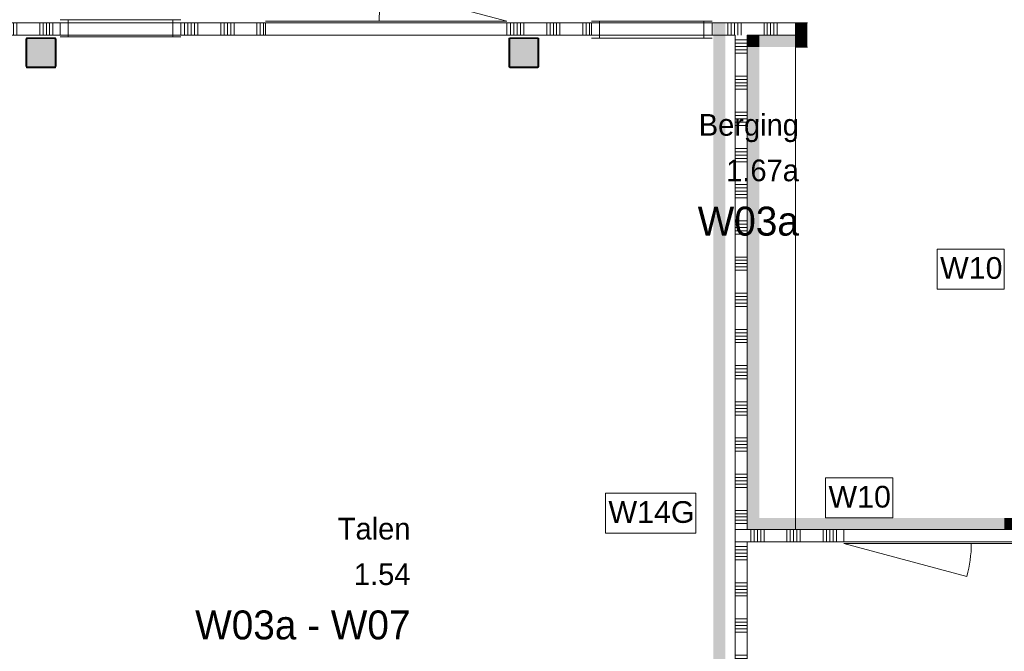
# Model space of a CAD drawing. Header units: millimetres. Extents: x -850 to 154668, y -25041 to 71030.
# Tile 199 of 211: x 81434 to 89591, y 3741 to 8977. Entities that reach past the tile are written whole.
import ezdxf
from ezdxf.enums import TextEntityAlignment as Align

# ---------------------------------------------------------------- set-up
doc = ezdxf.new("R2010")
doc.units = ezdxf.units.MM
doc.header["$MEASUREMENT"] = 0
doc.linetypes.add('B0701', pattern=[234.119993, 155.999994, -78.119999])
for name, color, linetype in [('Info Wandafwerking aanduiding', 7, 'Continuous'), ('Info Wandafwerking aanduiding Doorsnede-arcering', 7, 'Continuous'), ('New_22 NC Binnenwanden', 7, 'Continuous'), ('New_22 NC Binnenwanden Deuren', 7, 'Continuous'), ('New_22 NC Binnenwanden Doorsnede-arcering', 7, 'Continuous'), ('New_22 NC Binnenwanden Laagscheidingslijnen', 7, 'Continuous'), ('New_22 NC Binnenwanden Ramen', 7, 'Continuous'), ('New_Info Wandafwerking aanduiding', 7, 'Continuous'), ('New_Info Wandafwerking aanduiding Doorsnede-arcering', 7, 'Continuous'), ('New_Z Ruimtefuncties', 7, 'Continuous'), ('New_Z Ruimtefuncties Zone omranding', 7, 'Continuous'), ('New_Z Ruimtefuncties Zone tekst', 7, 'Continuous'), ('S-COLS-____-OTLN.RVT S', 7, 'Continuous'), ('S-COLS-____-OTLN.RVT S 2D arcering', 7, 'Continuous')]:
    doc.layers.add(name, color=color, linetype=linetype)
doc.styles.add('GENERATED_STYLE_1', font='txt')
doc.styles.add('GENERATED_STYLE_2', font='txt')

# ---------------------------------------------------------------- blocks, each defined once
blk = doc.blocks.new('Wall_376_2', base_point=(87860, 8950))
at = {"layer": 'Info Wandafwerking aanduiding Doorsnede-arcering', "linetype": 'Continuous', "lineweight": 0}
for points in [[(87960, 8849.7), (87960, 8950), (87860, 8950), (87860, 8849.7)], [(87960, 8849.7), (87860, 8849.7), (87960, 8749.7)], [(87860, 8849.7), (87860, 8749.7), (87960, 8749.7)]]:
    blk.add_hatch(color=1, dxfattribs=at).paths.add_polyline_path(points)
at = {"layer": 'Info Wandafwerking aanduiding', "color": 9, "linetype": 'Continuous', "lineweight": 0, "flags": 128}
for points in [[(87860, 8950), (87960, 8950)], [(87960, 8749.7), (87860, 8749.7)]]:
    blk.add_lwpolyline(points, dxfattribs=at)
blk = doc.blocks.new('Wall_377_2', base_point=(87860, 8849.7))
at = {"layer": 'Info Wandafwerking aanduiding Doorsnede-arcering', "linetype": 'Continuous', "lineweight": 0}
for points in [[(87560, 8849.7), (87460, 8849.7), (87560, 8749.7)], [(87560, 8749.7), (87460, 8849.7), (87460, 8749.7)], [(87560, 8749.7), (87860, 8749.7), (87860, 8849.7), (87560, 8849.7)]]:
    blk.add_hatch(color=1, dxfattribs=at).paths.add_polyline_path(points)
at = {"layer": 'Info Wandafwerking aanduiding', "color": 9, "linetype": 'Continuous', "lineweight": 0, "flags": 128}
blk.add_lwpolyline([(87460, 8849.7), (87460, 8749.7)], dxfattribs=at)
blk = doc.blocks.new('Wall_378_2', base_point=(87460, 8849.7))
at = {"layer": 'Info Wandafwerking aanduiding Doorsnede-arcering', "linetype": 'Continuous', "lineweight": 0}
blk.add_hatch(color=1, dxfattribs=at).paths.add_polyline_path([(87460, 8749.7), (87460, 4750), (87560, 4750), (87560, 8749.7)])
at = {"layer": 'Info Wandafwerking aanduiding', "color": 9, "linetype": 'Continuous', "lineweight": 0, "flags": 128}
blk.add_lwpolyline([(87460, 4750), (87560, 4750)], dxfattribs=at)
blk = doc.blocks.new('Column 274[114]_2', base_point=(0.5, 3))
at = {"layer": 'S-COLS-____-OTLN.RVT S 2D arcering', "linetype": 'Continuous', "lineweight": 0, "true_color": 0x778488}
h = blk.add_hatch(color=8, dxfattribs=at)
h.paths.add_polyline_path([(81485.5, 8591), (81486.5, 8586), (81489.3, 8581.8), (81493.5, 8578.9), (81498.5, 8578), (81722.5, 8578), (81727.5, 8578.9), (81731.7, 8581.8), (81734.5, 8586), (81735.5, 8591), (81735.5, 8815), (81734.5, 8819.9), (81731.7, 8824.1), (81727.5, 8827), (81722.5, 8828), (81498.5, 8828), (81493.5, 8827), (81489.3, 8824.1), (81486.5, 8819.9), (81485.5, 8815)])
h.paths.add_polyline_path([(81722.5, 8586), (81498.5, 8586), (81496.6, 8586.3), (81495, 8587.4), (81493.9, 8589), (81493.5, 8591), (81493.5, 8815), (81493.9, 8816.9), (81495, 8818.5), (81496.6, 8819.6), (81498.5, 8820), (81722.5, 8820), (81724.4, 8819.6), (81726.1, 8818.5), (81727.1, 8816.9), (81727.5, 8815), (81727.5, 8591), (81727.1, 8589), (81726.1, 8587.4), (81724.4, 8586.3)], flags=0)
blk.add_hatch(color=8, dxfattribs=at).paths.add_polyline_path([(81722.5, 8820), (81498.5, 8820), (81496.6, 8819.6), (81495, 8818.5), (81493.9, 8816.9), (81493.5, 8815), (81493.5, 8591), (81493.9, 8589), (81495, 8587.4), (81496.6, 8586.3), (81498.5, 8586), (81722.5, 8586), (81724.4, 8586.3), (81726.1, 8587.4), (81727.1, 8589), (81727.5, 8591), (81727.5, 8815), (81727.1, 8816.9), (81726.1, 8818.5), (81724.4, 8819.6)])
at = {"layer": 'S-COLS-____-OTLN.RVT S', "color": 1, "linetype": 'Continuous', "lineweight": 0}
for p, q in [((81486.5, 8819.9), (81485.5, 8815)), ((81485.5, 8815), (81485.5, 8591)), ((81489.3, 8824.1), (81486.5, 8819.9)), ((81493.5, 8827), (81489.3, 8824.1)), ((81498.5, 8828), (81493.5, 8827)), ((81493.5, 8815), (81493.9, 8816.9)), ((81493.5, 8591), (81493.5, 8815)), ((81493.9, 8816.9), (81495, 8818.5)), ((81495, 8818.5), (81496.6, 8819.6)), ((81496.6, 8819.6), (81498.5, 8820)), ((81722.5, 8828), (81498.5, 8828)), ((81498.5, 8820), (81722.5, 8820)), ((81727.5, 8827), (81722.5, 8828)), ((81722.5, 8820), (81724.4, 8819.6)), ((81724.4, 8819.6), (81726.1, 8818.5)), ((81726.1, 8818.5), (81727.1, 8816.9)), ((81727.1, 8816.9), (81727.5, 8815)), ((81731.7, 8824.1), (81727.5, 8827)), ((81727.5, 8815), (81727.5, 8591)), ((81734.5, 8819.9), (81731.7, 8824.1)), ((81735.5, 8815), (81734.5, 8819.9)), ((81735.5, 8591), (81735.5, 8815)), ((81485.5, 8591), (81486.5, 8586)), ((81486.5, 8586), (81489.3, 8581.8)), ((81489.3, 8581.8), (81493.5, 8578.9)), ((81493.9, 8589), (81493.5, 8591)), ((81493.5, 8578.9), (81498.5, 8578)), ((81495, 8587.4), (81493.9, 8589)), ((81496.6, 8586.3), (81495, 8587.4)), ((81498.5, 8586), (81496.6, 8586.3)), ((81722.5, 8586), (81498.5, 8586)), ((81498.5, 8578), (81722.5, 8578)), ((81724.4, 8586.3), (81722.5, 8586)), ((81722.5, 8578), (81727.5, 8578.9)), ((81726.1, 8587.4), (81724.4, 8586.3)), ((81727.1, 8589), (81726.1, 8587.4)), ((81727.5, 8591), (81727.1, 8589)), ((81727.5, 8578.9), (81731.7, 8581.8)), ((81731.7, 8581.8), (81734.5, 8586)), ((81734.5, 8586), (81735.5, 8591))]:
    blk.add_line(p, q, dxfattribs=at)
blk = doc.blocks.new('Column 275[115]_2', base_point=(0.5, 3))
at = {"layer": 'S-COLS-____-OTLN.RVT S 2D arcering', "linetype": 'Continuous', "lineweight": 0, "true_color": 0x778488}
h = blk.add_hatch(color=8, dxfattribs=at)
h.paths.add_polyline_path([(85485.5, 8591), (85486.5, 8586), (85489.3, 8581.8), (85493.5, 8578.9), (85498.5, 8578), (85722.5, 8578), (85727.5, 8578.9), (85731.7, 8581.8), (85734.5, 8586), (85735.5, 8591), (85735.5, 8815), (85734.5, 8819.9), (85731.7, 8824.1), (85727.5, 8827), (85722.5, 8828), (85498.5, 8828), (85493.5, 8827), (85489.3, 8824.1), (85486.5, 8819.9), (85485.5, 8815)])
h.paths.add_polyline_path([(85722.5, 8586), (85498.5, 8586), (85496.6, 8586.3), (85495, 8587.4), (85493.9, 8589), (85493.5, 8591), (85493.5, 8815), (85493.9, 8816.9), (85495, 8818.5), (85496.6, 8819.6), (85498.5, 8820), (85722.5, 8820), (85724.4, 8819.6), (85726.1, 8818.5), (85727.1, 8816.9), (85727.5, 8815), (85727.5, 8591), (85727.1, 8589), (85726.1, 8587.4), (85724.4, 8586.3)], flags=0)
blk.add_hatch(color=8, dxfattribs=at).paths.add_polyline_path([(85722.5, 8820), (85498.5, 8820), (85496.6, 8819.6), (85495, 8818.5), (85493.9, 8816.9), (85493.5, 8815), (85493.5, 8591), (85493.9, 8589), (85495, 8587.4), (85496.6, 8586.3), (85498.5, 8586), (85722.5, 8586), (85724.4, 8586.3), (85726.1, 8587.4), (85727.1, 8589), (85727.5, 8591), (85727.5, 8815), (85727.1, 8816.9), (85726.1, 8818.5), (85724.4, 8819.6)])
at = {"layer": 'S-COLS-____-OTLN.RVT S', "color": 1, "linetype": 'Continuous', "lineweight": 0}
for p, q in [((85486.5, 8819.9), (85485.5, 8815)), ((85485.5, 8815), (85485.5, 8591)), ((85489.3, 8824.1), (85486.5, 8819.9)), ((85493.5, 8827), (85489.3, 8824.1)), ((85498.5, 8828), (85493.5, 8827)), ((85493.5, 8815), (85493.9, 8816.9)), ((85493.5, 8591), (85493.5, 8815)), ((85493.9, 8816.9), (85495, 8818.5)), ((85495, 8818.5), (85496.6, 8819.6)), ((85496.6, 8819.6), (85498.5, 8820)), ((85722.5, 8828), (85498.5, 8828)), ((85498.5, 8820), (85722.5, 8820)), ((85727.5, 8827), (85722.5, 8828)), ((85722.5, 8820), (85724.4, 8819.6)), ((85724.4, 8819.6), (85726.1, 8818.5)), ((85726.1, 8818.5), (85727.1, 8816.9)), ((85727.1, 8816.9), (85727.5, 8815)), ((85731.7, 8824.1), (85727.5, 8827)), ((85727.5, 8815), (85727.5, 8591)), ((85734.5, 8819.9), (85731.7, 8824.1)), ((85735.5, 8815), (85734.5, 8819.9)), ((85735.5, 8591), (85735.5, 8815)), ((85485.5, 8591), (85486.5, 8586)), ((85486.5, 8586), (85489.3, 8581.8)), ((85489.3, 8581.8), (85493.5, 8578.9)), ((85493.9, 8589), (85493.5, 8591)), ((85493.5, 8578.9), (85498.5, 8578)), ((85495, 8587.4), (85493.9, 8589)), ((85496.6, 8586.3), (85495, 8587.4)), ((85498.5, 8586), (85496.6, 8586.3)), ((85722.5, 8586), (85498.5, 8586)), ((85498.5, 8578), (85722.5, 8578)), ((85724.4, 8586.3), (85722.5, 8586)), ((85722.5, 8578), (85727.5, 8578.9)), ((85726.1, 8587.4), (85724.4, 8586.3)), ((85727.1, 8589), (85726.1, 8587.4)), ((85727.5, 8591), (85727.1, 8589)), ((85727.5, 8578.9), (85731.7, 8581.8)), ((85731.7, 8581.8), (85734.5, 8586)), ((85734.5, 8586), (85735.5, 8591))]:
    blk.add_line(p, q, dxfattribs=at)
blk = doc.blocks.new('*X2348')
at = {"layer": 'New_22 NC Binnenwanden Doorsnede-arcering', "color": 254, "linetype": 'Continuous', "lineweight": 0, "true_color": 0xe9ebeb}
for p, q in [((87490.3, 4650), (87490.3, 4750)), ((87517.7, 4650), (87517.7, 4750)), ((87545.1, 4650), (87545.1, 4750)), ((87572.6, 4650), (87572.6, 4750)), ((87600, 4650), (87600, 4750)), ((87790.3, 4650), (87790.3, 4750)), ((87817.7, 4650), (87817.7, 4750)), ((87845.1, 4650), (87845.1, 4750)), ((87872.6, 4650), (87872.6, 4750)), ((87900, 4650), (87900, 4750)), ((88090.3, 4650), (88090.3, 4750)), ((88117.7, 4650), (88117.7, 4750)), ((88145.1, 4650), (88145.1, 4750)), ((88172.6, 4650), (88172.6, 4750)), ((88200, 4650), (88200, 4750))]:
    blk.add_line(p, q, dxfattribs=at)
blk = doc.blocks.new('*X2349')
at = {"layer": 'New_22 NC Binnenwanden Doorsnede-arcering', "color": 254, "linetype": 'Continuous', "lineweight": 0, "true_color": 0xe9ebeb}
for p, q in [((89672.6, 4650), (89672.6, 4750)), ((89700, 4650), (89700, 4750))]:
    blk.add_line(p, q, dxfattribs=at)
blk = doc.blocks.new('D1 zl1-b 22_7')
at = {"layer": 'New_22 NC Binnenwanden Deuren', "color": 1, "linetype": 'Continuous', "lineweight": 0}
for p, q in [((700, 0), (-321, 273.6)), ((-700, 0), (-357, 0)), ((700, 0), (-357, 0))]:
    blk.add_line(p, q, dxfattribs=at)
at = {"layer": 'New_22 NC Binnenwanden Deuren', "color": 7, "linetype": 'Continuous', "lineweight": 0}
for p, q in [((-700, -14), (-700, -114)), ((-700, -14), (-700, -114)), ((700, -14), (700, -114)), ((700, -14), (700, -114))]:
    blk.add_line(p, q, dxfattribs=at)
at = {"layer": 'New_22 NC Binnenwanden Deuren', "color": 1, "linetype": 'Continuous', "lineweight": 0}
blk.add_arc((700, 0), 1057, 165, 180, dxfattribs=at)
blk = doc.blocks.new('Wall_442_2', base_point=(87360, 4750))
at = {"layer": 'New_22 NC Binnenwanden', "color": 8, "linetype": 'Continuous', "lineweight": 0, "true_color": 0x778488}
for p, q in [((87360, 4750), (87360, 4650)), ((88260, 4650), (88260, 4750)), ((89660, 4650), (89660, 4750)), ((89810, 4650), (89810, 4750))]:
    blk.add_line(p, q, dxfattribs=at)
at = {"layer": 'New_22 NC Binnenwanden', "color": 8, "linetype": 'Continuous', "lineweight": 0, "true_color": 0x778488, "flags": 128}
for points in [[(88260, 4750), (87460, 4750)], [(89710, 4750), (89660, 4750)], [(87460, 4650), (88260, 4650)], [(89660, 4650), (89710, 4650)]]:
    blk.add_lwpolyline(points, dxfattribs=at)
at = {"layer": 'New_22 NC Binnenwanden Laagscheidingslijnen', "color": 8, "linetype": 'Continuous', "lineweight": 0, "true_color": 0x778488}
for p, q in [((87460, 4750), (87360, 4750)), ((89810, 4750), (89710, 4750)), ((87360, 4650), (87460, 4650)), ((89710, 4650), (89810, 4650))]:
    blk.add_line(p, q, dxfattribs=at)
at = {"layer": 'New_22 NC Binnenwanden', "color": 8, "lineweight": 0, "true_color": 0x778488}
for name in ['*X2348', '*X2349']:
    blk.add_blockref(name, (0, 0), dxfattribs=at)
at = {"layer": 'New_22 NC Binnenwanden Deuren', "color": 1, "linetype": 'Continuous', "lineweight": 0, "zscale": 1000, "rotation": 180}
blk.add_blockref('D1 zl1-b 22_7', (88960, 4636), dxfattribs=at)
blk = doc.blocks.new('*X2608')
at = {"layer": 'New_22 NC Binnenwanden Doorsnede-arcering', "color": 254, "linetype": 'Continuous', "lineweight": 0, "true_color": 0xe9ebeb}
for p, q in [((87360, 4609.7), (87376.3, 4609.7)), ((87360, 4582.3), (87376.3, 4582.3)), ((87376.3, 4609.7), (87460, 4609.7)), ((87376.3, 4582.3), (87460, 4582.3)), ((87360, 4554.9), (87376.3, 4554.9)), ((87360, 4527.4), (87376.3, 4527.4)), ((87360, 4500), (87376.3, 4500)), ((87376.3, 4554.9), (87460, 4554.9)), ((87376.3, 4527.4), (87460, 4527.4)), ((87376.3, 4500), (87460, 4500)), ((87360, 4309.7), (87376.3, 4309.7)), ((87360, 4282.3), (87376.3, 4282.3)), ((87360, 4254.9), (87376.3, 4254.9)), ((87376.3, 4309.7), (87460, 4309.7)), ((87376.3, 4282.3), (87460, 4282.3)), ((87376.3, 4254.9), (87460, 4254.9)), ((87360, 4227.4), (87376.3, 4227.4)), ((87360, 4200), (87376.3, 4200)), ((87376.3, 4227.4), (87460, 4227.4)), ((87376.3, 4200), (87460, 4200)), ((87360, 4009.7), (87376.3, 4009.7)), ((87376.3, 4009.7), (87460, 4009.7)), ((87360, 3982.3), (87376.3, 3982.3)), ((87360, 3954.9), (87376.3, 3954.9)), ((87360, 3927.4), (87376.3, 3927.4)), ((87376.3, 3982.3), (87460, 3982.3)), ((87376.3, 3954.9), (87460, 3954.9)), ((87376.3, 3927.4), (87460, 3927.4)), ((87360, 3900), (87376.3, 3900)), ((87376.3, 3900), (87460, 3900)), ((87360, 3709.7), (87376.3, 3709.7)), ((87360, 3682.3), (87376.3, 3682.3)), ((87376.3, 3709.7), (87460, 3709.7)), ((87376.3, 3682.3), (87460, 3682.3)), ((87360, 3654.9), (87376.3, 3654.9)), ((87360, 3627.4), (87376.3, 3627.4)), ((87360, 3600), (87376.3, 3600)), ((87376.3, 3654.9), (87460, 3654.9)), ((87376.3, 3627.4), (87460, 3627.4)), ((87376.3, 3600), (87460, 3600)), ((87360, 3409.7), (87376.3, 3409.7)), ((87360, 3382.3), (87376.3, 3382.3)), ((87360, 3354.9), (87376.3, 3354.9)), ((87376.3, 3409.7), (87460, 3409.7)), ((87376.3, 3382.3), (87460, 3382.3)), ((87376.3, 3354.9), (87460, 3354.9)), ((87360, 3327.4), (87376.3, 3327.4)), ((87360, 3300), (87376.3, 3300)), ((87376.3, 3327.4), (87460, 3327.4)), ((87376.3, 3300), (87460, 3300)), ((87360, 3109.7), (87376.3, 3109.7)), ((87376.3, 3109.7), (87460, 3109.7)), ((87360, 3082.3), (87376.3, 3082.3)), ((87360, 3054.9), (87376.3, 3054.9)), ((87360, 3027.4), (87376.3, 3027.4)), ((87376.3, 3082.3), (87460, 3082.3)), ((87376.3, 3054.9), (87460, 3054.9)), ((87376.3, 3027.4), (87460, 3027.4)), ((87360, 3000), (87376.3, 3000)), ((87376.3, 3000), (87460, 3000)), ((87360, 2809.7), (87376.3, 2809.7)), ((87360, 2782.3), (87376.3, 2782.3)), ((87376.3, 2809.7), (87460, 2809.7)), ((87376.3, 2782.3), (87460, 2782.3)), ((87360, 2754.9), (87376.3, 2754.9)), ((87360, 2727.4), (87376.3, 2727.4)), ((87360, 2700), (87376.3, 2700)), ((87376.3, 2754.9), (87460, 2754.9)), ((87376.3, 2727.4), (87460, 2727.4)), ((87376.3, 2700), (87460, 2700)), ((87360, 2509.7), (87376.3, 2509.7)), ((87360, 2482.3), (87376.3, 2482.3)), ((87360, 2454.9), (87376.3, 2454.9)), ((87376.3, 2509.7), (87460, 2509.7)), ((87376.3, 2482.3), (87460, 2482.3)), ((87376.3, 2454.9), (87460, 2454.9)), ((87360, 2427.4), (87376.3, 2427.4)), ((87360, 2400), (87376.3, 2400)), ((87376.3, 2427.4), (87460, 2427.4)), ((87376.3, 2400), (87460, 2400)), ((87360, 2209.7), (87376.3, 2209.7)), ((87376.3, 2209.7), (87460, 2209.7)), ((87360, 2182.3), (87376.3, 2182.3)), ((87360, 2154.9), (87376.3, 2154.9)), ((87360, 2127.4), (87376.3, 2127.4)), ((87376.3, 2182.3), (87460, 2182.3)), ((87376.3, 2154.9), (87460, 2154.9)), ((87376.3, 2127.4), (87460, 2127.4)), ((87360, 2100), (87376.3, 2100)), ((87376.3, 2100), (87460, 2100)), ((87360, 1909.7), (87376.3, 1909.7)), ((87360, 1882.3), (87376.3, 1882.3)), ((87376.3, 1909.7), (87460, 1909.7)), ((87376.3, 1882.3), (87460, 1882.3)), ((87360, 1854.9), (87376.3, 1854.9)), ((87360, 1827.4), (87376.3, 1827.4)), ((87360, 1800), (87376.3, 1800)), ((87376.3, 1854.9), (87460, 1854.9)), ((87376.3, 1827.4), (87460, 1827.4)), ((87376.3, 1800), (87460, 1800)), ((87360, 1609.7), (87376.3, 1609.7)), ((87360, 1582.3), (87376.3, 1582.3)), ((87360, 1554.9), (87376.3, 1554.9)), ((87376.3, 1609.7), (87460, 1609.7)), ((87376.3, 1582.3), (87460, 1582.3)), ((87376.3, 1554.9), (87460, 1554.9)), ((87360, 1527.4), (87376.3, 1527.4)), ((87360, 1500), (87376.3, 1500)), ((87376.3, 1527.4), (87460, 1527.4)), ((87376.3, 1500), (87460, 1500)), ((87360, 1309.7), (87376.3, 1309.7)), ((87376.3, 1309.7), (87460, 1309.7)), ((87360, 1282.3), (87376.3, 1282.3)), ((87360, 1254.9), (87376.3, 1254.9)), ((87360, 1227.4), (87376.3, 1227.4)), ((87376.3, 1282.3), (87460, 1282.3)), ((87376.3, 1254.9), (87460, 1254.9)), ((87376.3, 1227.4), (87460, 1227.4)), ((87360, 1200), (87376.3, 1200)), ((87376.3, 1200), (87460, 1200)), ((87360, 1009.7), (87376.3, 1009.7)), ((87360, 982.3), (87376.3, 982.3)), ((87376.3, 1009.7), (87460, 1009.7)), ((87376.3, 982.3), (87460, 982.3)), ((87360, 954.9), (87376.3, 954.9)), ((87360, 927.4), (87376.3, 927.4)), ((87360, 900), (87376.3, 900)), ((87376.3, 954.9), (87460, 954.9)), ((87376.3, 927.4), (87460, 927.4)), ((87376.3, 900), (87460, 900)), ((87360, 709.7), (87376.3, 709.7)), ((87360, 682.3), (87376.3, 682.3)), ((87360, 654.9), (87376.3, 654.9)), ((87376.3, 709.7), (87460, 709.7)), ((87376.3, 682.3), (87460, 682.3)), ((87376.3, 654.9), (87460, 654.9)), ((87360, 627.4), (87376.3, 627.4)), ((87360, 600), (87376.3, 600)), ((87376.3, 627.4), (87460, 627.4)), ((87376.3, 600), (87460, 600)), ((87360, 409.7), (87376.3, 409.7)), ((87376.3, 409.7), (87460, 409.7)), ((87360, 382.3), (87376.3, 382.3)), ((87360, 354.9), (87376.3, 354.9)), ((87360, 327.4), (87376.3, 327.4)), ((87376.3, 382.3), (87460, 382.3)), ((87376.3, 354.9), (87460, 354.9)), ((87376.3, 327.4), (87460, 327.4)), ((87360, 300), (87376.3, 300)), ((87376.3, 300), (87460, 300)), ((87360, 109.7), (87376.3, 109.7)), ((87360, 82.3), (87376.3, 82.3)), ((87376.3, 109.7), (87460, 109.7)), ((87376.3, 82.3), (87460, 82.3)), ((87360, 54.9), (87376.3, 54.9)), ((87360, 27.4), (87376.3, 27.4)), ((87376.3, 54.9), (87460, 54.9)), ((87376.3, 27.4), (87460, 27.4))]:
    blk.add_line(p, q, dxfattribs=at)
blk = doc.blocks.new('*X2609')
at = {"layer": 'New_22 NC Binnenwanden Doorsnede-arcering', "color": 254, "linetype": 'Continuous', "lineweight": 0, "true_color": 0xe9ebeb}
for p, q in [((87360, 8809.7), (87376.3, 8809.7)), ((87376.3, 8809.7), (87460, 8809.7)), ((87360, 8782.3), (87376.3, 8782.3)), ((87360, 8754.9), (87376.3, 8754.9)), ((87360, 8727.4), (87376.3, 8727.4)), ((87376.3, 8782.3), (87460, 8782.3)), ((87376.3, 8754.9), (87460, 8754.9)), ((87376.3, 8727.4), (87460, 8727.4)), ((87360, 8700), (87376.3, 8700)), ((87376.3, 8700), (87460, 8700)), ((87360, 8509.7), (87376.3, 8509.7)), ((87376.3, 8509.7), (87460, 8509.7)), ((87360, 8482.3), (87376.3, 8482.3)), ((87360, 8454.9), (87376.3, 8454.9)), ((87360, 8427.4), (87376.3, 8427.4)), ((87376.3, 8482.3), (87460, 8482.3)), ((87376.3, 8454.9), (87460, 8454.9)), ((87376.3, 8427.4), (87460, 8427.4)), ((87360, 8400), (87376.3, 8400)), ((87376.3, 8400), (87460, 8400)), ((87360, 8209.7), (87376.3, 8209.7)), ((87360, 8182.3), (87376.3, 8182.3)), ((87376.3, 8209.7), (87460, 8209.7)), ((87376.3, 8182.3), (87460, 8182.3)), ((87360, 8154.9), (87376.3, 8154.9)), ((87360, 8127.4), (87376.3, 8127.4)), ((87360, 8100), (87376.3, 8100)), ((87376.3, 8154.9), (87460, 8154.9)), ((87376.3, 8127.4), (87460, 8127.4)), ((87376.3, 8100), (87460, 8100)), ((87360, 7909.7), (87376.3, 7909.7)), ((87360, 7882.3), (87376.3, 7882.3)), ((87360, 7854.9), (87376.3, 7854.9)), ((87376.3, 7909.7), (87460, 7909.7)), ((87376.3, 7882.3), (87460, 7882.3)), ((87376.3, 7854.9), (87460, 7854.9)), ((87360, 7827.4), (87376.3, 7827.4)), ((87360, 7800), (87376.3, 7800)), ((87376.3, 7827.4), (87460, 7827.4)), ((87376.3, 7800), (87460, 7800)), ((87360, 7609.7), (87376.3, 7609.7)), ((87376.3, 7609.7), (87460, 7609.7)), ((87360, 7582.3), (87376.3, 7582.3)), ((87360, 7554.9), (87376.3, 7554.9)), ((87360, 7527.4), (87376.3, 7527.4)), ((87376.3, 7582.3), (87460, 7582.3)), ((87376.3, 7554.9), (87460, 7554.9)), ((87376.3, 7527.4), (87460, 7527.4)), ((87360, 7500), (87376.3, 7500)), ((87376.3, 7500), (87460, 7500)), ((87360, 7309.7), (87376.3, 7309.7)), ((87360, 7282.3), (87376.3, 7282.3)), ((87376.3, 7309.7), (87460, 7309.7)), ((87376.3, 7282.3), (87460, 7282.3)), ((87360, 7254.9), (87376.3, 7254.9)), ((87360, 7227.4), (87376.3, 7227.4)), ((87360, 7200), (87376.3, 7200)), ((87376.3, 7254.9), (87460, 7254.9)), ((87376.3, 7227.4), (87460, 7227.4)), ((87376.3, 7200), (87460, 7200)), ((87360, 7009.7), (87376.3, 7009.7)), ((87360, 6982.3), (87376.3, 6982.3)), ((87360, 6954.9), (87376.3, 6954.9)), ((87376.3, 7009.7), (87460, 7009.7)), ((87376.3, 6982.3), (87460, 6982.3)), ((87376.3, 6954.9), (87460, 6954.9)), ((87360, 6927.4), (87376.3, 6927.4)), ((87360, 6900), (87376.3, 6900)), ((87376.3, 6927.4), (87460, 6927.4)), ((87376.3, 6900), (87460, 6900)), ((87360, 6709.7), (87376.3, 6709.7)), ((87376.3, 6709.7), (87460, 6709.7)), ((87360, 6682.3), (87376.3, 6682.3)), ((87360, 6654.9), (87376.3, 6654.9)), ((87360, 6627.4), (87376.3, 6627.4)), ((87376.3, 6682.3), (87460, 6682.3)), ((87376.3, 6654.9), (87460, 6654.9)), ((87376.3, 6627.4), (87460, 6627.4)), ((87360, 6600), (87376.3, 6600)), ((87376.3, 6600), (87460, 6600)), ((87360, 6409.7), (87376.3, 6409.7)), ((87360, 6382.3), (87376.3, 6382.3)), ((87376.3, 6409.7), (87460, 6409.7)), ((87376.3, 6382.3), (87460, 6382.3)), ((87360, 6354.9), (87376.3, 6354.9)), ((87360, 6327.4), (87376.3, 6327.4)), ((87360, 6300), (87376.3, 6300)), ((87376.3, 6354.9), (87460, 6354.9)), ((87376.3, 6327.4), (87460, 6327.4)), ((87376.3, 6300), (87460, 6300)), ((87360, 6109.7), (87376.3, 6109.7)), ((87360, 6082.3), (87376.3, 6082.3)), ((87360, 6054.9), (87376.3, 6054.9)), ((87376.3, 6109.7), (87460, 6109.7)), ((87376.3, 6082.3), (87460, 6082.3)), ((87376.3, 6054.9), (87460, 6054.9)), ((87360, 6027.4), (87376.3, 6027.4)), ((87360, 6000), (87376.3, 6000)), ((87376.3, 6027.4), (87460, 6027.4)), ((87376.3, 6000), (87460, 6000)), ((87360, 5809.7), (87376.3, 5809.7)), ((87376.3, 5809.7), (87460, 5809.7)), ((87360, 5782.3), (87376.3, 5782.3)), ((87360, 5754.9), (87376.3, 5754.9)), ((87360, 5727.4), (87376.3, 5727.4)), ((87376.3, 5782.3), (87460, 5782.3)), ((87376.3, 5754.9), (87460, 5754.9)), ((87376.3, 5727.4), (87460, 5727.4)), ((87360, 5700), (87376.3, 5700)), ((87376.3, 5700), (87460, 5700)), ((87360, 5509.7), (87376.3, 5509.7)), ((87360, 5482.3), (87376.3, 5482.3)), ((87376.3, 5509.7), (87460, 5509.7)), ((87376.3, 5482.3), (87460, 5482.3)), ((87360, 5454.9), (87376.3, 5454.9)), ((87360, 5427.4), (87376.3, 5427.4)), ((87360, 5400), (87376.3, 5400)), ((87376.3, 5454.9), (87460, 5454.9)), ((87376.3, 5427.4), (87460, 5427.4)), ((87376.3, 5400), (87460, 5400)), ((87360, 5209.7), (87376.3, 5209.7)), ((87360, 5182.3), (87376.3, 5182.3)), ((87360, 5154.9), (87376.3, 5154.9)), ((87376.3, 5209.7), (87460, 5209.7)), ((87376.3, 5182.3), (87460, 5182.3)), ((87376.3, 5154.9), (87460, 5154.9)), ((87360, 5127.4), (87376.3, 5127.4)), ((87360, 5100), (87376.3, 5100)), ((87376.3, 5127.4), (87460, 5127.4)), ((87376.3, 5100), (87460, 5100)), ((87360, 4909.7), (87376.3, 4909.7)), ((87376.3, 4909.7), (87460, 4909.7)), ((87360, 4882.3), (87376.3, 4882.3)), ((87360, 4854.9), (87376.3, 4854.9)), ((87360, 4827.4), (87376.3, 4827.4)), ((87376.3, 4882.3), (87460, 4882.3)), ((87376.3, 4854.9), (87460, 4854.9)), ((87376.3, 4827.4), (87460, 4827.4)), ((87360, 4800), (87376.3, 4800)), ((87376.3, 4800), (87460, 4800))]:
    blk.add_line(p, q, dxfattribs=at)
blk = doc.blocks.new('Wall_519_2', base_point=(87360, 0))
at = {"layer": 'New_22 NC Binnenwanden', "color": 8, "linetype": 'Continuous', "lineweight": 0, "true_color": 0x778488, "flags": 128}
for points in [[(87360, 8850), (87360, 0)], [(87460, 4750), (87460, 8850)], [(87460, 0), (87460, 4650)], [(87460, 0), (87360, 0)]]:
    blk.add_lwpolyline(points, dxfattribs=at)
at = {"layer": 'New_22 NC Binnenwanden Laagscheidingslijnen', "color": 8, "linetype": 'Continuous', "lineweight": 0, "true_color": 0x778488}
for p, q in [((87460, 4750), (87360, 4750)), ((87360, 4650), (87460, 4650))]:
    blk.add_line(p, q, dxfattribs=at)
at = {"layer": 'New_22 NC Binnenwanden', "color": 8, "lineweight": 0, "true_color": 0x778488}
for name in ['*X2609', '*X2608']:
    blk.add_blockref(name, (0, 0), dxfattribs=at)
blk = doc.blocks.new('*X2779')
at = {"layer": 'New_22 NC Binnenwanden Doorsnede-arcering', "color": 254, "linetype": 'Continuous', "lineweight": 0, "true_color": 0xe9ebeb}
for p, q in [((80100, 8950), (80100, 8915.9)), ((80100, 8915.9), (80100, 8850)), ((80127.4, 8950), (80127.4, 8915.9)), ((80127.4, 8915.9), (80127.4, 8850)), ((80154.9, 8950), (80154.9, 8915.9)), ((80154.9, 8915.9), (80154.9, 8850)), ((80182.3, 8950), (80182.3, 8915.9)), ((80182.3, 8915.9), (80182.3, 8850)), ((80209.7, 8950), (80209.7, 8915.9)), ((80209.7, 8915.9), (80209.7, 8850)), ((80400, 8950), (80400, 8915.9)), ((80400, 8915.9), (80400, 8850)), ((80427.4, 8950), (80427.4, 8915.9)), ((80427.4, 8915.9), (80427.4, 8850)), ((80454.9, 8950), (80454.9, 8915.9)), ((80454.9, 8915.9), (80454.9, 8850)), ((80482.3, 8950), (80482.3, 8915.9)), ((80482.3, 8915.9), (80482.3, 8850)), ((80509.7, 8950), (80509.7, 8915.9)), ((80509.7, 8915.9), (80509.7, 8850)), ((80700, 8950), (80700, 8915.9)), ((80700, 8915.9), (80700, 8850)), ((80727.4, 8950), (80727.4, 8915.9)), ((80727.4, 8915.9), (80727.4, 8850)), ((80754.9, 8950), (80754.9, 8915.9)), ((80754.9, 8915.9), (80754.9, 8850)), ((80782.3, 8950), (80782.3, 8915.9)), ((80782.3, 8915.9), (80782.3, 8850)), ((80809.7, 8950), (80809.7, 8915.9)), ((80809.7, 8915.9), (80809.7, 8850)), ((81000, 8950), (81000, 8915.9)), ((81000, 8915.9), (81000, 8850)), ((81027.4, 8950), (81027.4, 8915.9)), ((81027.4, 8915.9), (81027.4, 8850)), ((81054.9, 8950), (81054.9, 8915.9)), ((81054.9, 8915.9), (81054.9, 8850)), ((81082.3, 8950), (81082.3, 8915.9)), ((81082.3, 8915.9), (81082.3, 8850)), ((81109.7, 8950), (81109.7, 8915.9)), ((81109.7, 8915.9), (81109.7, 8850)), ((81300, 8950), (81300, 8915.9)), ((81300, 8915.9), (81300, 8850)), ((81327.4, 8950), (81327.4, 8915.9)), ((81327.4, 8915.9), (81327.4, 8850)), ((81354.9, 8950), (81354.9, 8915.9)), ((81354.9, 8915.9), (81354.9, 8850)), ((81382.3, 8950), (81382.3, 8915.9)), ((81382.3, 8915.9), (81382.3, 8850)), ((81409.7, 8950), (81409.7, 8915.9)), ((81409.7, 8915.9), (81409.7, 8850)), ((81600, 8950), (81600, 8915.9)), ((81600, 8915.9), (81600, 8850)), ((81627.4, 8950), (81627.4, 8915.9)), ((81627.4, 8915.9), (81627.4, 8850)), ((81654.9, 8950), (81654.9, 8915.9)), ((81654.9, 8915.9), (81654.9, 8850)), ((81682.3, 8950), (81682.3, 8915.9)), ((81682.3, 8915.9), (81682.3, 8850)), ((81709.7, 8950), (81709.7, 8915.9)), ((81709.7, 8915.9), (81709.7, 8850))]:
    blk.add_line(p, q, dxfattribs=at)
blk = doc.blocks.new('*X2780')
at = {"layer": 'New_22 NC Binnenwanden Doorsnede-arcering', "color": 254, "linetype": 'Continuous', "lineweight": 0, "true_color": 0xe9ebeb}
for p, q in [((82800, 8950), (82800, 8915.9)), ((82800, 8915.9), (82800, 8850)), ((82827.4, 8950), (82827.4, 8915.9)), ((82827.4, 8915.9), (82827.4, 8850)), ((82854.9, 8950), (82854.9, 8915.9)), ((82854.9, 8915.9), (82854.9, 8850)), ((82882.3, 8950), (82882.3, 8915.9)), ((82882.3, 8915.9), (82882.3, 8850)), ((82909.7, 8950), (82909.7, 8915.9)), ((82909.7, 8915.9), (82909.7, 8850)), ((83100, 8950), (83100, 8915.9)), ((83100, 8915.9), (83100, 8850)), ((83127.4, 8950), (83127.4, 8915.9)), ((83127.4, 8915.9), (83127.4, 8850)), ((83154.9, 8950), (83154.9, 8915.9)), ((83154.9, 8915.9), (83154.9, 8850)), ((83182.3, 8950), (83182.3, 8915.9)), ((83182.3, 8915.9), (83182.3, 8850)), ((83209.7, 8950), (83209.7, 8915.9)), ((83209.7, 8915.9), (83209.7, 8850)), ((83400, 8950), (83400, 8915.9)), ((83400, 8915.9), (83400, 8850)), ((83427.4, 8950), (83427.4, 8915.9)), ((83427.4, 8915.9), (83427.4, 8850)), ((83454.9, 8950), (83454.9, 8915.9)), ((83454.9, 8915.9), (83454.9, 8850))]:
    blk.add_line(p, q, dxfattribs=at)
blk = doc.blocks.new('*X2781')
at = {"layer": 'New_22 NC Binnenwanden Doorsnede-arcering', "color": 254, "linetype": 'Continuous', "lineweight": 0, "true_color": 0xe9ebeb}
for p, q in [((85500, 8950), (85500, 8915.9)), ((85500, 8915.9), (85500, 8850)), ((85527.4, 8950), (85527.4, 8915.9)), ((85527.4, 8915.9), (85527.4, 8850)), ((85554.9, 8950), (85554.9, 8915.9)), ((85554.9, 8915.9), (85554.9, 8850)), ((85582.3, 8950), (85582.3, 8915.9)), ((85582.3, 8915.9), (85582.3, 8850)), ((85609.7, 8950), (85609.7, 8915.9)), ((85609.7, 8915.9), (85609.7, 8850)), ((85800, 8950), (85800, 8915.9)), ((85800, 8915.9), (85800, 8850)), ((85827.4, 8950), (85827.4, 8915.9)), ((85827.4, 8915.9), (85827.4, 8850)), ((85854.9, 8950), (85854.9, 8915.9)), ((85854.9, 8915.9), (85854.9, 8850)), ((85882.3, 8950), (85882.3, 8915.9)), ((85882.3, 8915.9), (85882.3, 8850)), ((85909.7, 8950), (85909.7, 8915.9)), ((85909.7, 8915.9), (85909.7, 8850)), ((86100, 8950), (86100, 8915.9)), ((86100, 8915.9), (86100, 8850)), ((86127.4, 8950), (86127.4, 8915.9)), ((86127.4, 8915.9), (86127.4, 8850)), ((86154.9, 8950), (86154.9, 8915.9)), ((86154.9, 8915.9), (86154.9, 8850))]:
    blk.add_line(p, q, dxfattribs=at)
blk = doc.blocks.new('*X2782')
at = {"layer": 'New_22 NC Binnenwanden Doorsnede-arcering', "color": 254, "linetype": 'Continuous', "lineweight": 0, "true_color": 0xe9ebeb}
for p, q in [((87300, 8950), (87300, 8915.9)), ((87300, 8915.9), (87300, 8850)), ((87327.4, 8950), (87327.4, 8915.9)), ((87327.4, 8915.9), (87327.4, 8850)), ((87354.9, 8950), (87354.9, 8915.9)), ((87354.9, 8915.9), (87354.9, 8850)), ((87382.3, 8950), (87382.3, 8915.9)), ((87382.3, 8915.9), (87382.3, 8850)), ((87409.7, 8950), (87409.7, 8915.9)), ((87409.7, 8915.9), (87409.7, 8850)), ((87600, 8950), (87600, 8915.9)), ((87600, 8915.9), (87600, 8850)), ((87627.4, 8950), (87627.4, 8915.9)), ((87627.4, 8915.9), (87627.4, 8850)), ((87654.9, 8950), (87654.9, 8915.9)), ((87654.9, 8915.9), (87654.9, 8850)), ((87682.3, 8950), (87682.3, 8915.9)), ((87682.3, 8915.9), (87682.3, 8850)), ((87709.7, 8950), (87709.7, 8915.9)), ((87709.7, 8915.9), (87709.7, 8850))]:
    blk.add_line(p, q, dxfattribs=at)
blk = doc.blocks.new('R1 22_13')
at = {"layer": 'New_22 NC Binnenwanden Ramen', "color": 1, "linetype": 'Continuous', "lineweight": 0}
for p, q in [((-500, 0), (-433, 0)), ((-433, 0), (-433, -139)), ((-433, 0), (433, 0)), ((433, -139), (433, 0)), ((433, 0), (500, 0)), ((-433, -139), (-500, -139)), ((433, -139), (-433, -139)), ((500, -139), (433, -139))]:
    blk.add_line(p, q, dxfattribs=at)
at = {"layer": 'New_22 NC Binnenwanden Ramen', "color": 9, "linetype": 'Continuous', "lineweight": 0}
for p, q in [((-500, -14), (500, -14)), ((-500, -114), (500, -114))]:
    blk.add_line(p, q, dxfattribs=at)
at = {"layer": 'New_22 NC Binnenwanden Ramen', "color": 7, "linetype": 'Continuous', "lineweight": 0}
for p, q in [((-500, -14), (-500, -114)), ((-500, -14), (-500, -114)), ((500, -14), (500, -114)), ((500, -14), (500, -114))]:
    blk.add_line(p, q, dxfattribs=at)
blk = doc.blocks.new('R1 22')
at = {"layer": 'New_22 NC Binnenwanden Ramen', "color": 1, "linetype": 'Continuous', "lineweight": 0}
for p, q in [((-500, 0), (-433, 0)), ((-433, 0), (-433, -139)), ((-433, 0), (433, 0)), ((433, -139), (433, 0)), ((433, 0), (500, 0)), ((-433, -139), (-500, -139)), ((433, -139), (-433, -139)), ((500, -139), (433, -139))]:
    blk.add_line(p, q, dxfattribs=at)
at = {"layer": 'New_22 NC Binnenwanden Ramen', "color": 9, "linetype": 'Continuous', "lineweight": 0}
for p, q in [((-500, -25), (500, -25)), ((-500, -125), (500, -125))]:
    blk.add_line(p, q, dxfattribs=at)
at = {"layer": 'New_22 NC Binnenwanden Ramen', "color": 7, "linetype": 'Continuous', "lineweight": 0}
for p, q in [((-500, -125), (-500, -25)), ((-500, -125), (-500, -25)), ((500, -125), (500, -25)), ((500, -125), (500, -25))]:
    blk.add_line(p, q, dxfattribs=at)
blk = doc.blocks.new('D1 zl1-b 22_9')
at = {"layer": 'New_22 NC Binnenwanden Deuren', "color": 1, "linetype": 'Continuous', "lineweight": 0}
for p, q in [((1000, 0), (-21, 273.6)), ((-1000, 0), (-57, 0)), ((1000, 0), (-57, 0))]:
    blk.add_line(p, q, dxfattribs=at)
at = {"layer": 'New_22 NC Binnenwanden Deuren', "color": 7, "linetype": 'Continuous', "lineweight": 0}
for p, q in [((-1000, -14), (-1000, -114)), ((-1000, -14), (-1000, -114)), ((1000, -14), (1000, -114)), ((1000, -14), (1000, -114))]:
    blk.add_line(p, q, dxfattribs=at)
at = {"layer": 'New_22 NC Binnenwanden Deuren', "color": 1, "linetype": 'Continuous', "lineweight": 0}
blk.add_arc((1000, 0), 1057, 165, 180, dxfattribs=at)
blk = doc.blocks.new('Wall_557_2', base_point=(74382, 8950))
at = {"layer": 'New_22 NC Binnenwanden', "color": 8, "linetype": 'Continuous', "lineweight": 0, "true_color": 0x778488}
for p, q in [((81769.6, 8850), (81769.6, 8950)), ((82769.6, 8850), (82769.6, 8950)), ((83469.6, 8950), (83469.6, 8850)), ((85469.6, 8950), (85469.6, 8850)), ((86169.6, 8950), (86169.6, 8850)), ((87169.6, 8950), (87169.6, 8850))]:
    blk.add_line(p, q, dxfattribs=at)
at = {"layer": 'New_22 NC Binnenwanden', "color": 8, "linetype": 'Continuous', "lineweight": 0, "true_color": 0x778488, "flags": 128}
for points in [[(81769.6, 8950), (79960, 8950)], [(83469.6, 8950), (82769.6, 8950)], [(86169.6, 8950), (85469.6, 8950)], [(87860, 8950), (87169.6, 8950)], [(87860, 8850), (87860, 8950)], [(79960, 8850), (81769.6, 8850)], [(82769.6, 8850), (83469.6, 8850)], [(85469.6, 8850), (86169.6, 8850)], [(87169.6, 8850), (87360, 8850)], [(87460, 8850), (87860, 8850)]]:
    blk.add_lwpolyline(points, dxfattribs=at)
at = {"layer": 'New_22 NC Binnenwanden', "color": 8, "lineweight": 0, "true_color": 0x778488}
for name in ['*X2779', '*X2780', '*X2781', '*X2782']:
    blk.add_blockref(name, (0, 0), dxfattribs=at)
at = {"layer": 'New_22 NC Binnenwanden Deuren', "color": 1, "linetype": 'Continuous', "lineweight": 0, "zscale": 1000, "rotation": 359.9999458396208}
blk.add_blockref('D1 zl1-b 22_9', (84469.6, 8964), dxfattribs=at)
at = {"layer": 'New_22 NC Binnenwanden Ramen', "color": 1, "linetype": 'Continuous', "lineweight": 0, "zscale": 1000, "rotation": 359.9999458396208}
for name, p in [('R1 22', (82269.6, 8975)), ('R1 22_13', (86669.6, 8964))]:
    blk.add_blockref(name, p, dxfattribs=at)
blk = doc.blocks.new('Berging_1.67a_14_2', base_point=(87460, 7670.6))
at = {"layer": 'New_Z Ruimtefuncties Zone omranding', "color": 253, "linetype": 'B0701', "lineweight": 0, "true_color": 0x99a3a6}
for p, q in [((87860, 8849.7), (87460, 8849.7)), ((87460, 8849.7), (87460, 4750)), ((87860, 4750), (87860, 8849.7)), ((87460, 4750), (87860, 4750))]:
    blk.add_line(p, q, dxfattribs=at)
at = {"layer": 'New_Z Ruimtefuncties Zone tekst', "color": 2, "lineweight": 0}
for tag, height, style, p in [('DUMMY_938', 180, 'GENERATED_STYLE_1', (87889, 8236.3)), ('ROOM_NAME', 180, 'GENERATED_STYLE_1', (87889, 8195.2)), ('DUMMY_939', 180, 'GENERATED_STYLE_1', (87889, 7859.2)), ('ROOM_NUMBER', 180, 'GENERATED_STYLE_1', (87889, 7818)), ('stWallCovering', 240, 'GENERATED_STYLE_2', (87889, 7427.2))]:
    blk.add_attdef(tag, text='', height=height, dxfattribs=dict(at, style=style)).set_placement(p, align=Align.TOP_RIGHT)
at = {"layer": 'New_Z Ruimtefuncties Zone tekst', "color": 2, "lineweight": 0, "style": 'GENERATED_STYLE_2'}
blk.add_attdef('DUMMY_940', text='', height=240, dxfattribs=at).set_placement((87031, 7482), align=Align.TOP_LEFT)
blk = doc.blocks.new('Talen_1.54_70_2', base_point=(83757.4, 4323.4))
at = {"layer": 'New_Z Ruimtefuncties Zone tekst', "color": 2, "lineweight": 0}
for tag, height, style, p in [('ROOM_NAME', 180, 'GENERATED_STYLE_1', (84671.4, 4848)), ('DUMMY_938', 180, 'GENERATED_STYLE_1', (84671.4, 4889.1)), ('DUMMY_939', 180, 'GENERATED_STYLE_1', (84671.4, 4512)), ('ROOM_NUMBER', 180, 'GENERATED_STYLE_1', (84671.4, 4470.8)), ('stWallCovering', 240, 'GENERATED_STYLE_2', (84671.4, 4080))]:
    blk.add_attdef(tag, text='', height=height, dxfattribs=dict(at, style=style)).set_placement(p, align=Align.TOP_RIGHT)
at = {"layer": 'New_Z Ruimtefuncties Zone tekst', "color": 2, "lineweight": 0, "style": 'GENERATED_STYLE_2'}
blk.add_attdef('DUMMY_940', text='', height=240, dxfattribs=at).set_placement((82843.5, 4134.8), align=Align.TOP_LEFT)
blk = doc.blocks.new('Wall_628_2', base_point=(87229.7, 8950))
at = {"layer": 'New_Info Wandafwerking aanduiding Doorsnede-arcering', "linetype": 'Continuous', "lineweight": 0, "true_color": 0x000000}
blk.add_hatch(color=18, dxfattribs=at).paths.add_polyline_path([(87179.7, 8950), (87179.7, 0), (87279.7, 0), (87279.7, 8950)])
blk = doc.blocks.new('Wall_659_2', base_point=(87513.7, 4796.7))
at = {"layer": 'New_Info Wandafwerking aanduiding Doorsnede-arcering', "linetype": 'Continuous', "lineweight": 0}
for points in [[(89590.6, 4846.7), (87513.7, 4846.7), (87513.7, 4746.7), (89590.6, 4746.7)], [(89590.6, 4846.7), (89590.6, 4746.7), (89690.6, 4746.7)], [(89690.6, 4846.7), (89590.6, 4846.7), (89690.6, 4746.7)]]:
    blk.add_hatch(color=1, dxfattribs=at).paths.add_polyline_path(points)
at = {"layer": 'New_Info Wandafwerking aanduiding', "color": 9, "linetype": 'Continuous', "lineweight": 0, "flags": 128}
blk.add_lwpolyline([(89690.6, 4746.7), (89690.6, 4846.7)], dxfattribs=at)

msp = doc.modelspace()

# ---------------------------------------------------------------- linework, layer by layer
at = {"layer": 'New_Info Wandafwerking aanduiding', "color": 9, "linetype": 'Continuous', "lineweight": 0, "flags": 128}
for points in [[(89033.7, 7075.1), (89590.6, 7075.1), (89590.6, 6742.3), (89033.7, 6742.3)], [(88109.2, 5179.5), (88666.1, 5179.5), (88666.1, 4846.7), (88109.2, 4846.7)], [(86286.5, 5052.2), (87035.9, 5052.2), (87035.9, 4719.3), (86286.5, 4719.3)]]:
    msp.add_lwpolyline(points, close=True, dxfattribs=at)
at = {"layer": 'New_Z Ruimtefuncties Zone omranding', "color": 41, "linetype": 'Continuous', "lineweight": 0, "true_color": 0xffeeaa, "flags": 128}
msp.add_lwpolyline([(74415, 8950.1), (87860, 8949.7), (87860, 4750), (89710, 4750), (89710, 17150), (89710, 21350), (87860, 21350), (87860, 17150), (80560, 17150), (74416.7, 17150), (74416.7, 15251.3), (79555, 15251.3), (79555, 15250.4, -0.414214), (80655.4, 14150), (80655, 14150), (80655, 11950), (80654.6, 11950, -0.414214), (79555, 10850.4), (74415, 10850.4)], format="xyb", close=True, dxfattribs=at)
at = {"layer": 'New_Z Ruimtefuncties Zone omranding', "color": 211, "linetype": 'Continuous', "lineweight": 0, "true_color": 0xffaaff, "flags": 128}
msp.add_lwpolyline([(80360, 0), (81735, 0), (85735, 0), (87360, 0), (87360, 8849.7), (85485, 8850), (81485, 8850), (80360, 8850)], close=True, dxfattribs=at)
at = {"layer": 'New_Z Ruimtefuncties Zone omranding', "color": 52, "linetype": 'Continuous', "lineweight": 0, "flags": 128}
for points in [[(87460, 4750), (87860, 4750), (87860, 8849.7), (87460, 8849.7)], [(89709.9, 4650), (87460, 4650), (87460, 0), (89710, 0)]]:
    msp.add_lwpolyline(points, close=True, dxfattribs=at)

# ---------------------------------------------------------------- block references
at = {"layer": 'Info Wandafwerking aanduiding', "color": 1, "lineweight": 0}
for name, p in [('Wall_376_2', (87860, 8950)), ('Wall_377_2', (87860, 8849.7)), ('Wall_378_2', (87460, 8849.7))]:
    msp.add_blockref(name, p, dxfattribs=at)
at = {"layer": 'New_22 NC Binnenwanden', "color": 8, "lineweight": 0, "true_color": 0x778488}
for name, p in [('Wall_557_2', (74382, 8950)), ('Wall_519_2', (87360, 0)), ('Wall_442_2', (87360, 4750))]:
    msp.add_blockref(name, p, dxfattribs=at)
at = {"layer": 'New_Info Wandafwerking aanduiding', "color": 1, "lineweight": 0}
for name, p in [('Wall_628_2', (87229.7, 8950)), ('Wall_659_2', (87513.7, 4796.7))]:
    msp.add_blockref(name, p, dxfattribs=at)
at = {"layer": 'New_Z Ruimtefuncties', "color": 2, "linetype": 'Continuous', "lineweight": 0}
for name, p, values in [('Berging_1.67a_14_2', (87460, 7670.6), {'ROOM_NAME': 'Berging', 'ROOM_NUMBER': '1.67a', 'stWallCovering': 'W03a'}), ('Talen_1.54_70_2', (83757.4, 4323.4), {'ROOM_NAME': 'Talen', 'ROOM_NUMBER': '1.54', 'stWallCovering': 'W03a - W07'})]:
    msp.add_blockref(name, p, dxfattribs=at).add_auto_attribs(values)
at = {"layer": 'S-COLS-____-OTLN.RVT S', "color": 1, "linetype": 'Continuous', "lineweight": 0}
for name in ['Column 274[114]_2', 'Column 275[115]_2']:
    msp.add_blockref(name, (0.5, 3), dxfattribs=at)

# ---------------------------------------------------------------- texts
at = {"layer": 'New_Info Wandafwerking aanduiding', "color": 2, "linetype": 'Continuous', "lineweight": 0, "char_height": 180, "style": 'GENERATED_STYLE_1'}
for s, insert, attachment_point in [('\\A1;{\\pql;\\fArial|b0|i0|c0|p38;W10}', (89058.7, 7009), 1), ('\\A1;{\\pql;\\fArial|b0|i0|c0|p38;W10}', (88134.2, 4930.4), 7), ('\\A1;{\\pql;\\fArial|b0|i0|c0|p38;W14\\fArial|b0|i0|c0|p38;G}', (86311.5, 4986), 1)]:
    msp.add_mtext(s, dxfattribs=dict(at, insert=insert, attachment_point=attachment_point))

doc.saveas('drawing.dxf')
